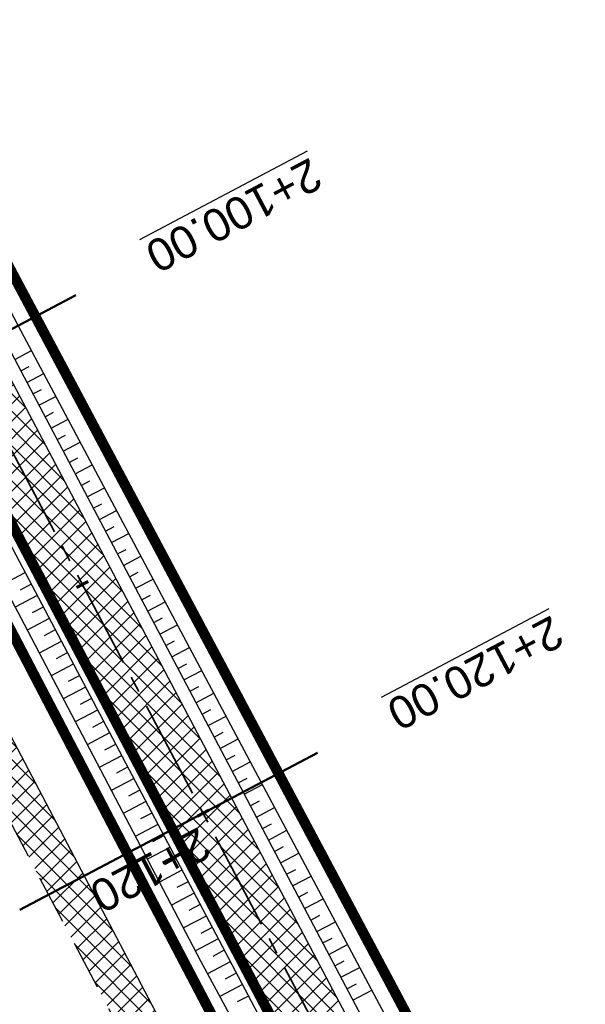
# Model space of a CAD drawing. Header units: metres. Extents: x 7529682 to 7533711, y 5721195 to 5727842.
# Tile 128 of 232: x 7530698 to 7530720, y 5725918 to 5725956. Entities that reach past the tile are written whole.
import ezdxf

# ---------------------------------------------------------------- set-up
doc = ezdxf.new("R2010")
doc.units = ezdxf.units.M
for name, pattern in [('817-dzialki-09-05-04$0$HIDDEN', [0.375, 0.25, -0.125]), ('ACAD_ISO05W100', [33, 24, -3, 0, -3, 0, -3]), ('CENTER2', [28.575000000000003, 19.05, -3.175, 3.175, -3.175]), ('HIDDEN', [9.524999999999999, 6.35, -3.175])]:
    doc.linetypes.add(name, pattern=pattern)
for name, color, linetype in [('C-DROGI-SYTUACJA', 7, 'Continuous'), ('C-DROGI-SYTUACJA-ETYKIETY', 7, 'Continuous'), ('D-hatch-pobocza', 131, 'Continuous'), ('D-pobocza', 60, 'Continuous'), ('D-rowy', 160, 'Continuous'), ('D-skarpa', 2, 'Continuous'), ('D-skarpa-kreskowanie', 2, 'Continuous')]:
    doc.layers.add(name, color=color, linetype=linetype)
for name, color, linetype, lineweight, true_color in [('D-hatch-ciag-pieszo-rowerowy', 7, 'Continuous', 13, 0xff9f80), ('D-LR-etap-III', 7, '817-dzialki-09-05-04$0$HIDDEN', 50, 0x00008f), ('D-przekroje-pop', 7, 'Continuous', 50, 0x000099)]:
    doc.layers.add(name, color=color, linetype=linetype, lineweight=lineweight, true_color=true_color)
for name, color, linetype, lineweight in [('D-krawędzie', 3, 'Continuous', 30), ('D-obrzeża', 2, 'Continuous', 30), ('D-pas-drogowy', 7, 'ACAD_ISO05W100', 50)]:
    doc.layers.add(name, color=color, linetype=linetype, lineweight=lineweight)
doc.layers.add('poprzeczki', color=7, linetype='Continuous', true_color=0x0000c7)
doc.styles.get("Standard").update_dxf_attribs({"font": 'arial.ttf'})
pattern_1 = [(45, (0, 0), (-0.3367596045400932, 0.3367596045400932), []), (135, (0, 0), (-0.3367596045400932, -0.3367596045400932), [])]

# ---------------------------------------------------------------- blocks, each defined once
blk = doc.blocks.new('AeccTickLine')
at = {"color": 0, "linetype": 'ByBlock', "lineweight": -2}
blk.add_line((0, 1), (-3.673819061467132e-16, -1), dxfattribs=at)

msp = doc.modelspace()

# ---------------------------------------------------------------- hatches: boundary and pattern name
at = {"layer": 'D-hatch-ciag-pieszo-rowerowy'}
h = msp.add_hatch(dxfattribs=at)
h.set_pattern_fill('ANSI37', color=256, scale=0.15, style=0)
h.set_pattern_definition(pattern_1)
h.paths.add_polyline_path([(7530714.411684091, 5725910.764586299), (7530696.205942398, 5725945.269212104), (7530692.657486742, 5725952.012780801), (7530691.541264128, 5725951.449744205), (7530695.100067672, 5725944.686510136), (7530713.30630457, 5725910.1809459), (7530731.225186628, 5725876.243669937), (7530749.9411932, 5725840.80064079), (7530759.629252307, 5725822.460878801), (7530760.738189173, 5725823.037785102), (7530751.046456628, 5725841.384501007), (7530732.330539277, 5725876.827361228)])
h.paths.add_polyline_path([(7530713.30630457, 5725910.1809459), (7530695.100067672, 5725944.686510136), (7530691.541264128, 5725951.449744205), (7530690.425041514, 5725950.88670761), (7530693.994192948, 5725944.103808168), (7530712.200589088, 5725909.597942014), (7530730.119780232, 5725875.660080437), (7530748.835751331, 5725840.217118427), (7530758.520315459, 5725821.883972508), (7530759.629252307, 5725822.460878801), (7530749.9411932, 5725840.80064079), (7530731.225186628, 5725876.243669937)])
at = {"layer": 'D-hatch-pobocza'}
h = msp.add_hatch(dxfattribs=at)
h.set_pattern_fill('ANSI37', color=256, scale=0.15, style=0)
h.set_pattern_definition(pattern_1)
h.paths.add_polyline_path([(7530720.98, 5725884.44), (7530708.37, 5725908.34), (7530695.8, 5725932.28), (7530687.36, 5725949.02), (7530675.509999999, 5725970.87), (7530663.29, 5725994.02), (7530649.63, 5726020.19), (7530635.9, 5726046.17), (7530600.685173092, 5726114.059213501), (7530599.742800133, 5726113.514541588), (7530641.555222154, 5726032.007915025), (7530660.960861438, 5725995.070069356), (7530689.128213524, 5725941.540167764), (7530707.335918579, 5725907.031820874), (7530725.255781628, 5725873.092686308), (7530743.969545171, 5725837.653904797), (7530770.526708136, 5725787.119408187), (7530787.864146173, 5725754.266918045), (7530809.812893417, 5725712.701971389), (7530812.027706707, 5725712.540894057), (7530798.84, 5725737.15), (7530787.349999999, 5725758.8), (7530776.05, 5725780.2), (7530760.429999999, 5725809.79), (7530749.219999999, 5725830.63), (7530733.519999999, 5725861.06)])

# ---------------------------------------------------------------- linework, layer by layer
at = {"layer": 'C-DROGI-SYTUACJA', "color": 10, "linetype": 'CENTER2', "lineweight": 35, "ltscale": 0.2}
msp.add_lwpolyline([(7530599.582685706, 5726125.774388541), (7530602.576188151, 5726120.930317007, -0.0171909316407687), (7530605.986847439, 5726114.961735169), (7530626.316062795, 5726076.363847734), (7530641.04139306, 5726048.531791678), (7530649.655960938, 5726031.421108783, 0.005149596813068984), (7530652.491419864, 5726025.930702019), (7530660.958267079, 5726009.942093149, -0.005149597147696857), (7530663.793726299, 5726004.451685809), (7530663.79372622, 5726004.451685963), (7530666.938073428, 5725998.206227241), (7530695.100067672, 5725944.686510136), (7530713.30630457, 5725910.1809459), (7530731.225186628, 5725876.243669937), (7530749.9411932, 5725840.80064079)], format="xyb", dxfattribs=at)
at = {"layer": 'D-krawędzie', "linetype": 'HIDDEN', "ltscale": 0.3, "flags": 128}
msp.add_lwpolyline([(7530572.009999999, 5726166.06), (7530620.380949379, 5726072.761487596), (7530641.555222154, 5726032.007915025), (7530660.960861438, 5725995.070069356), (7530689.128213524, 5725941.540167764), (7530707.335918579, 5725907.031820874), (7530725.255781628, 5725873.092686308), (7530743.969545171, 5725837.653904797), (7530770.526708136, 5725787.119408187), (7530787.864146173, 5725754.266918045), (7530809.897571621, 5725712.541613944), (7530824.739035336, 5725684.389287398), (7530840.856259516, 5725653.693092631), (7530860.675070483, 5725616.154465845), (7530865.283000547, 5725607.394015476), (7530878.050274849, 5725583.079962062), (7530918.171722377, 5725507.178125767), (7530950.162943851, 5725446.305402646), (7530993.419108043, 5725364.264712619), (7531022.766433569, 5725308.719304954), (7531053.80955549, 5725249.872416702), (7531081.165622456, 5725197.874670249), (7531103.902359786, 5725154.540603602), (7531128.123220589, 5725108.448161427), (7531149.3, 5725068.249999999), (7531167.380094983, 5725033.766927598), (7531197.164745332, 5724976.987689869), (7531228.151004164, 5724918.034426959), (7531253.152837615, 5724870.491119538), (7531286.7961686, 5724806.653565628), (7531306.739858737, 5724768.664832), (7531335.094443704, 5724714.652299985), (7531357.3191504, 5724672.438740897), (7531373.644908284, 5724641.454376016), (7531392.161870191, 5724605.998675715), (7531418.480331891, 5724555.852756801), (7531439.726902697, 5724515.582472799), (7531468.399107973, 5724461.077223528), (7531491.782023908, 5724416.527754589), (7531531.990296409, 5724339.832565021), (7531557.226635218, 5724291.658956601), (7531569.851546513, 5724267.577443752), (7531591.375556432, 5724226.547822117), (7531610.003879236, 5724191.103071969), (7531616.882991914, 5724177.998849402), (7531629.984986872, 5724153.025496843), (7531641.006768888, 5724132.021778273), (7531664.906257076, 5724087.616922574), (7531677.64401952, 5724064.785715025), (7531683.112433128, 5724054.988140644), (7531686.752875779, 5724048.180044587), (7531695.447538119, 5724031.696667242), (7531703.748818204, 5724015.917210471), (7531709.214143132, 5724005.513965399), (7531719.388607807, 5723986.14687362), (7531726.295217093, 5723973.000144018), (7531732.740794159, 5723960.735633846), (7531735.13, 5723956.19)], dxfattribs=at)
at = {"layer": 'D-LR-etap-III', "ltscale": 10, "flags": 128}
msp.add_lwpolyline([(7531750.474471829, 5723895.103125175, 0.4, 0.4, 0), (7531750.505, 5723895.13, 0.4, 0.4, 0), (7531682.71, 5724022.92, 0.4, 0.4, 0), (7531619.177023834, 5724147.203692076, 0.4, 0.4, 0), (7531592.308960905, 5724198.48863389, 0.4, 0.4, 0), (7531553.263875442, 5724272.918564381, 0.4, 0.4, 0), (7531504.019999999, 5724366.79, 0.4, 0.4, 0), (7531482.09, 5724407.62, 0.4, 0.4, 0), (7531412.350402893, 5724541.182759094, 0.4, 0.4, 0), (7531388.463669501, 5724586.929768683, 0.4, 0.4, 0), (7531345.12, 5724669.94, 0.4, 0.4, 0), (7531127.66, 5725081.67, 0.4, 0.4, 0), (7531059.253139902, 5725211.040795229, 0.4, 0.4, 0), (7531008.007244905, 5725307.953830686, 0.4, 0.4, 0), (7530964.181635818, 5725390.835555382, 0.4, 0.4, 0), (7530914.557354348, 5725484.683561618, 0.4, 0.4, 0), (7530865.243241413, 5725577.493975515, 0.4, 0.4, 0), (7530840.085257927, 5725624.058651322, 0.4, 0.4, 0), (7530802.559525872, 5725694.924584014, 0.4, 0.4, 0), (7530755.54, 5725787.51, 0.4, 0.4, 0), (7530708.717810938, 5725876.303221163, 0.4, 0.4, 0), (7530695.12, 5725902.09, 0.4, 0.4, 0), (7530642.91397006, 5726001.07839487, 0.4, 0.4, 0), (7530634.934723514, 5726016.146615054, 0.4, 0.4, 0), (7530610.820000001, 5726061.929999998, 0.4, 0.4, 0), (7530610.820000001, 5726061.929999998, 0.4, 0.4, 0), (7530607.21, 5726063.51, 0.4, 0.4, 0), (7530597.42, 5726080.68, 0.4, 0.4, 0), (7530591.16, 5726088.44, 0.4, 0.4, 0), (7530581.28, 5726107.21, 0.4, 0.4, 0), (7530571.29, 5726130.56, 0.4, 0.4, 0), (7530549.554994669, 5726171.527317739, 0.4, 0.4, 0), (7530531.014309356, 5726206.473807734, 0.4, 0.4, 0), (7530516.461208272, 5726236.016618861, 0.4, 0.4, 0), (7530500.798929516, 5726266.141265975, 0.4, 0.4, 0), (7530491.349999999, 5726283.94, 0.4, 0.4, 0), (7530482.4, 5726303.41, 0.4, 0.4, 0), (7530482.4, 5726303.41, 0.4, 0.4, 0), (7530450.41, 5726357.28, 0.4, 0.4, 0), (7530397.759396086, 5726458.499907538, 0.4, 0.4, 0), (7530334.707815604, 5726583.664702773, 0.4, 0.4, 0), (7530303.939274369, 5726645.167943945, 0.4, 0.4, 0), (7530300.509779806, 5726651.777515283, 0.4, 0.4, 0), (7530289.213532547, 5726671.966724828, 0.4, 0.4, 0), (7530281.54, 5726685.57, 0.4, 0.4, 0), (7530261.37085633, 5726724.163374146, 0.4, 0.4, 0), (7530254.03, 5726738.21, 0.4, 0.4, 0), (7530197.219999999, 5726845.06, 0.4, 0.4, 0), (7530194.71, 5726849.15, 0.4, 0.4, 0), (7530195.92, 5726850.75, 0.4, 0.4, 0), (7530170.546669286, 5726892.961489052, 0.4, 0.4, 0), (7530143.174718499, 5726945.065838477, 0.4, 0.4, 0), (7530105.059999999, 5727018.32, 0.4, 0.4, 0), (7530100.059999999, 5727027.16, 0.4, 0.4, 0), (7530062.318670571, 5727099.625398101, 0.4, 0.4, 0), (7530015.378537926, 5727189.420463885, 0.4, 0.4, 0), (7529983.207960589, 5727250.206596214, 0.4, 0.4, 0), (7529953.284293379, 5727306.74720398, 0.4, 0.4, 0), (7529900.67053443, 5727406.15903814, 0.4, 0.4, 0), (7529890.630239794, 5727425.131178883, 0.4, 0.4, 0), (7529875.155383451, 5727454.426350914, 0.4, 0.4, 0), (7529857.560096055, 5727487.787346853, 0.4, 0.4, 0), (7529835.194401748, 5727530.19312405, 0.4, 0.4, 0), (7529811.740544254, 5727574.662079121, 0.4, 0.4, 0), (7529792.101859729, 5727611.922638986, 0.4, 0.4, 0), (7529768.066117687, 5727657.469613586, 0.4, 0.4, 0), (7529755.210566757, 5727682.131373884, 0.4, 0.4, 0), (7529753.309999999, 5727681.13, 0.4, 0.4, 0), (7529739.21, 5727707.77, 0.4, 0.4, 0), (7529735.394745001, 5727711.251990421, 0.4, 0.4, 0), (7529725.42, 5727730.2, 0.4, 0.4, 0), (7529723.55, 5727729.88, 0.4, 0.4, 0), (7529695.566668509, 5727782.932080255, 0.4, 0.4, 0), (7529717.67971874, 5727794.024357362, 0.4, 0.4, 0), (7529736.274870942, 5727758.647400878, 0.4, 0.4, 0), (7529736.274870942, 5727758.647400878, 0.4, 0.4, 0), (7529744.511003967, 5727750.406106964, 0.4, 0.4, 0), (7529744.511003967, 5727750.406106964, 0.4, 0.4, 0), (7529750.282568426, 5727738.549848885, 0.4, 0.4, 0), (7529777.108510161, 5727687.569424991, 0.4, 0.4, 0), (7529796.51537536, 5727651.329932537, 0.4, 0.4, 0), (7529814.937945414, 5727616.793170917, 0.4, 0.4, 0), (7529839.006722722, 5727572.303976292, 0.4, 0.4, 0), (7529860.617626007, 5727532.509108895, 0.4, 0.4, 0), (7529882.348967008, 5727491.504261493, 0.4, 0.4, 0), (7529904.865139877, 5727449.096370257, 0.4, 0.4, 0), (7529920.747384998, 5727418.884773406, 0.4, 0.4, 0), (7529946.676504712, 5727368.547487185, 0.4, 0.4, 0), (7529972.024701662, 5727320.573310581, 0.4, 0.4, 0), (7529987.740014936, 5727290.153392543, 0.4, 0.4, 0), (7529996.497385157, 5727273.661630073, 0.4, 0.4, 0), (7530017.541471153, 5727234.202689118, 0.4, 0.4, 0), (7530033.053657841, 5727204.864166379, 0.4, 0.4, 0), (7530051.622983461, 5727170.222745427, 0.4, 0.4, 0), (7530069.276612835, 5727137.015751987, 0.4, 0.4, 0), (7530089.385386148, 5727097.533639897, 0.4, 0.4, 0), (7530109.712512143, 5727060.746615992, 0.4, 0.4, 0), (7530136.769722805, 5727011.640131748, 0.4, 0.4, 0), (7530162.446686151, 5726962.743777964, 0.4, 0.4, 0), (7530187.674104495, 5726916.992101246, 0.4, 0.4, 0), (7530207.820739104, 5726879.335323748, 0.4, 0.4, 0), (7530230.625609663, 5726834.518686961, 0.4, 0.4, 0), (7530262.288093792, 5726776.61832811, 0.4, 0.4, 0), (7530277.509672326, 5726760.213143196, 0.4, 0.4, 0), (7530286.036865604, 5726744.106684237, 0.4, 0.4, 0), (7530288.097472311, 5726735.884066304, 0.4, 0.4, 0), (7530290.393870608, 5726725.046963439, 0.4, 0.4, 0), (7530296.17664807, 5726713.582980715, 0.4, 0.4, 0), (7530302.726195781, 5726701.18226779, 0.4, 0.4, 0), (7530325.685047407, 5726657.466383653, 0.4, 0.4, 0), (7530343.243978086, 5726623.648592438, 0.4, 0.4, 0), (7530360.229820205, 5726591.746871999, 0.4, 0.4, 0), (7530383.20855044, 5726548.059469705, 0.4, 0.4, 0), (7530406.017875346, 5726503.605514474, 0.4, 0.4, 0), (7530427.464919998, 5726462.620289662, 0.4, 0.4, 0), (7530447.9278544, 5726424.388014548, 0.4, 0.4, 0), (7530471.126878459, 5726379.920667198, 0.4, 0.4, 0), (7530490.501003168, 5726343.033350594, 0.4, 0.4, 0), (7530509.499458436, 5726306.733076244, 0.4, 0.4, 0), (7530529.890269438, 5726267.244072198, 0.4, 0.4, 0), (7530543.852446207, 5726238.990319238, 0.4, 0.4, 0), (7530554.808897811, 5726218.943990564, 0.4, 0.4, 0), (7530559.027108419, 5726212.223286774, 0.4, 0.4, 0), (7530563.060988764, 5726206.409670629, 0.4, 0.4, 0), (7530566.93354971, 5726200.463543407, 0.4, 0.4, 0), (7530569.771022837, 5726194.901501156, 0.4, 0.4, 0), (7530571.47319415, 5726191.282350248, 0.4, 0.4, 0), (7530572.839142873, 5726188.024533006, 0.4, 0.4, 0), (7530575.295071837, 5726182.034664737, 0.4, 0.4, 0), (7530579.736851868, 5726173.306070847, 0.4, 0.4, 0), (7530583.3, 5726167.41, 0.4, 0.4, 0), (7530593.4, 5726163.33, 0.4, 0.4, 0), (7530598.618375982, 5726155.264489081, 0.4, 0.4, 0), (7530608.258304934, 5726140.497132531, 0.4, 0.4, 0), (7530603.269999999, 5726136.83, 0.4, 0.4, 0), (7530606.53, 5726131.84, 0.4, 0.4, 0), (7530604.239057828, 5726124.21679044, 0.4, 0.4, 0), (7530605.847136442, 5726121.630127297, 0.4, 0.4, 0), (7530608.971611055, 5726116.164124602, 0.4, 0.4, 0), (7530618.114293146, 5726097.791111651, 0.4, 0.4, 0), (7530651.213125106, 5726034.959524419, 0.4, 0.4, 0), (7530670.243741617, 5725998.61095082, 0.4, 0.4, 0), (7530698.075474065, 5725945.952624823, 0.4, 0.4, 0), (7530716.505955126, 5725911.3051464, 0.4, 0.4, 0), (7530735.223454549, 5725875.667401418, 0.4, 0.4, 0), (7530752.504235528, 5725842.154920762, 0.4, 0.4, 0), (7530778.310652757, 5725793.501254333, 0.4, 0.4, 0), (7530797.499961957, 5725756.381811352, 0.4, 0.4, 0), (7530812.518974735, 5725728.28874362, 0.4, 0.4, 0), (7530820.039295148, 5725713.160404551, 0.4, 0.4, 0), (7530822.422446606, 5725710.193574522, 0.4, 0.4, 0), (7530833.154893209, 5725688.800634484, 0.4, 0.4, 0), (7530849.629354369, 5725656.158601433, 0.4, 0.4, 0), (7530867.98290276, 5725621.963939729, 0.4, 0.4, 0), (7530872.629809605, 5725612.88760475, 0.4, 0.4, 0), (7530880.354488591, 5725597.594500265, 0.4, 0.4, 0), (7530883.839446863, 5725593.389159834, 0.4, 0.4, 0), (7530891.782113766, 5725587.763349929, 0.4, 0.4, 0), (7530895.038670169, 5725584.280746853, 0.4, 0.4, 0), (7530897.033644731, 5725580.941110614, 0.4, 0.4, 0), (7530900.951646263, 5725579.945856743, 0.4, 0.4, 0), (7530904.80970798, 5725571.977328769, 0.4, 0.4, 0), (7530903.682362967, 5725568.566434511, 0.4, 0.4, 0), (7530908.900614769, 5725558.844845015, 0.4, 0.4, 0), (7530910.252030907, 5725545.671606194, 0.4, 0.4, 0), (7530912.872986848, 5725538.645543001, 0.4, 0.4, 0), (7530945.278171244, 5725478.464284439, 0.4, 0.4, 0), (7530959.692318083, 5725450.24628822, 0.4, 0.4, 0), (7531002.82670893, 5725368.192370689, 0.4, 0.4, 0), (7531044.703532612, 5725290.314293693, 0.4, 0.4, 0), (7531064.098839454, 5725253.212562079, 0.4, 0.4, 0), (7531083.010253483, 5725216.677517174, 0.4, 0.4, 0), (7531113.013137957, 5725158.465613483, 0.4, 0.4, 0), (7531137.364304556, 5725113.07076138, 0.4, 0.4, 0), (7531150.830830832, 5725086.711759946, 0.4, 0.4, 0), (7531159.745663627, 5725076.640848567, 0.4, 0.4, 0), (7531166.309999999, 5725074.58, 0.4, 0.4, 0), (7531172.29, 5725062.58, 0.4, 0.4, 0), (7531170.589828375, 5725055.605912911, 0.4, 0.4, 0), (7531173.732823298, 5725044.080706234, 0.4, 0.4, 0), (7531215.342008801, 5724964.859648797, 0.4, 0.4, 0), (7531238.054496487, 5724921.684649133, 0.4, 0.4, 0), (7531262.389821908, 5724875.282876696, 0.4, 0.4, 0), (7531295.587160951, 5724811.265731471, 0.4, 0.4, 0), (7531348.487908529, 5724712.362812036, 0.4, 0.4, 0), (7531363.740817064, 5724682.68394264, 0.4, 0.4, 0), (7531366.986905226, 5724675.865317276, 0.4, 0.4, 0), (7531382.541261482, 5724646.110625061, 0.4, 0.4, 0), (7531401.299165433, 5724610.874551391, 0.4, 0.4, 0), (7531428.964837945, 5724558.862274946, 0.4, 0.4, 0), (7531449.111202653, 5724520.397801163, 0.4, 0.4, 0), (7531477.292992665, 5724465.831467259, 0.4, 0.4, 0), (7531500.996290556, 5724421.112506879, 0.4, 0.4, 0), (7531512.121834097, 5724400.549045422, 0.4, 0.4, 0), (7531513.78163794, 5724396.757451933, 0.4, 0.4, 0), (7531526.32, 5724379.39, 0.4, 0.4, 0), (7531566.783642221, 5724302.73628205, 0.4, 0.4, 0), (7531578.579156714, 5724282.774819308, 0.4, 0.4, 0), (7531584.232619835, 5724273.111246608, 0.4, 0.4, 0), (7531590.109283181, 5724263.508189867, 0.4, 0.4, 0), (7531593.027899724, 5724258.771479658, 0.4, 0.4, 0), (7531595.711841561, 5724254.226824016, 0.4, 0.4, 0), (7531601.659976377, 5724243.898197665, 0.4, 0.4, 0), (7531606.097733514, 5724235.986407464, 0.4, 0.4, 0), (7531609.382207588, 5724230.799061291, 0.4, 0.4, 0), (7531611.580260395, 5724227.671180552, 0.4, 0.4, 0), (7531612.707802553, 5724225.86410867, 0.4, 0.4, 0), (7531618.665224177, 5724214.480919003, 0.4, 0.4, 0), (7531619.885522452, 5724212.333950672, 0.4, 0.4, 0), (7531620.931818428, 5724210.787064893, 0.4, 0.4, 0), (7531623.518605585, 5724207.111542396, 0.4, 0.4, 0), (7531626.143926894, 5724203.61306897, 0.4, 0.4, 0), (7531632.022984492, 5724196.485954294, 0.4, 0.4, 0), (7531653.949089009, 5724152.617641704, 0.4, 0.4, 0), (7531656.750690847, 5724143.103797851, 0.4, 0.4, 0), (7531659.61440691, 5724133.254504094, 0.4, 0.4, 0), (7531661.627147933, 5724128.646047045, 0.4, 0.4, 0.01093811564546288), (7531674.314987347, 5724101.43546424, 0.4, 0.4, 0), (7531685.137626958, 5724081.408252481, 0.4, 0.4, 0), (7531692.159945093, 5724066.277333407, 0.4, 0.4, 0), (7531699.662164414, 5724051.388120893, 0.4, 0.4, 0), (7531704.480624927, 5724040.808561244, 0.4, 0.4, 0), (7531704.480624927, 5724040.808561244, 0.4, 0.4, 0), (7531704.401251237, 5724037.368913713, 0.4, 0.4, 0), (7531720.383609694, 5724003.441317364, 0.4, 0.4, 0), (7531728.79890528, 5723986.206298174, 0.4, 0.4, 0), (7531733.237926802, 5723977.192631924, 0.4, 0.4, 0), (7531736.750027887, 5723969.505210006, 0.4, 0.4, 0), (7531737.336143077, 5723968.518916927, 0.4, 0.4, 0), (7531738.285051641, 5723967.699360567, 0.4, 0.4, 0), (7531742.180915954, 5723962.346428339, 0.4, 0.4, 0), (7531744.286141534, 5723958.615526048, 0.4, 0.4, 0), (7531755.393260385, 5723944.192617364, 0.4, 0.4, 0), (7531758.69, 5723936.76, 0.4, 0.4, 0), (7531780.08, 5723929.25, 0.4, 0.4, 0), (7531792.611989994, 5723906.337708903, 0.4, 0.4, 0), (7531792.611989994, 5723906.337708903, 0.4, 0.4, 0), (7531756.962094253, 5723883.055323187, 0.4, 0.4, 0), (7531750.46, 5723895.130000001, 0.4, 0.4, 0), (7531750.46, 5723895.130000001, 0, 0, 0)], format="xyseb", dxfattribs=at)
at = {"layer": 'D-obrzeża'}
for points in [[(7530816.719618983, 5725716.018528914), (7530808.344729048, 5725732.528263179, 0.004098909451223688), (7530806.083701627, 5725736.89638252), (7530794.941395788, 5725757.996873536), (7530777.713539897, 5725790.902979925), (7530751.046456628, 5725841.384501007), (7530732.330539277, 5725876.827361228), (7530714.411684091, 5725910.764586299), (7530696.205942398, 5725945.269212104), (7530668.046470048, 5725998.784136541), (7530664.910117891, 5726005.013743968, 0.005149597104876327), (7530662.074668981, 5726010.504156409), (7530653.607852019, 5726026.492780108, -0.005149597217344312), (7530650.772403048, 5726031.983192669), (7530642.15542369, 5726049.098744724), (7530627.426120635, 5726076.938607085), (7530607.072789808, 5726115.582281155, 0.0171909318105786), (7530603.662130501, 5726121.550863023), (7530600.460822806, 5726126.731204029, -0.2231735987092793), (7530600.169674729, 5726129.265560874), (7530602.62444678, 5726136.556380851), (7530601.532376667, 5726138.657784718)], [(7530597.423349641, 5726127.911989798, 0.1239919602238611), (7530598.087196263, 5726125.816569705), (7530601.490245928, 5726120.309770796, -0.0171909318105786), (7530604.900905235, 5726114.341188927), (7530625.206004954, 5726075.789088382), (7530639.927362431, 5726047.964838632), (7530648.539517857, 5726030.859026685, 0.005149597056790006), (7530651.374987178, 5726025.36862485), (7530659.841864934, 5726009.380030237, -0.005149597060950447), (7530662.677334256, 5726003.889628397), (7530665.829676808, 5725997.62831794), (7530693.994192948, 5725944.103808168), (7530712.200589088, 5725909.597942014), (7530730.119780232, 5725875.660080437), (7530748.835751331, 5725840.217118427), (7530775.500859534, 5725789.739336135), (7530792.728626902, 5725756.83339883), (7530803.872935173, 5725735.729115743, -0.004099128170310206), (7530806.134081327, 5725731.360762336), (7530819.007277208, 5725705.983294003)]]:
    msp.add_lwpolyline(points, format="xyb", dxfattribs=at)
at = {"layer": 'D-pas-drogowy', "ltscale": 0.2, "flags": 128}
msp.add_lwpolyline([(7531633.018560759, 5724182.834272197, 0.4, 0.4, 0), (7531617.558899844, 5724211.608162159, 0.4, 0.4, 0), (7531566.783642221, 5724302.73628205, 0.4, 0.4, 0), (7531538.419082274, 5724356.469679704, 0.4, 0.4, 0), (7531526.32, 5724379.39, 0.4, 0.4, 0), (7531516.102085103, 5724393.607319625, 0.4, 0.4, 0.001485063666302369), (7531513.78037409, 5724396.837773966, 0.4, 0.4, 0), (7531501.87, 5724413.41, 0.4, 0.4, 0), (7531474.926107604, 5724464.507896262, 0.4, 0.4, 0), (7531446.200436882, 5724518.992313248, 0.4, 0.4, 0), (7531424.962185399, 5724559.262257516, 0.4, 0.4, 0), (7531398.444460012, 5724609.565801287, 0.4, 0.4, 0), (7531379.647455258, 5724645.216004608, 0.4, 0.4, 0), (7531365.23, 5724672.56, 0.4, 0.4, 0), (7531341.305752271, 5724717.915356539, 0.4, 0.4, 0), (7531312.899996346, 5724771.788898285, 0.4, 0.4, 0), (7531292.590923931, 5724810.306502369, 0.4, 0.4, 0), (7531259.391619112, 5724873.271351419, 0.4, 0.4, 0), (7531233.740401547, 5724921.922582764, 0.4, 0.4, 0), (7531203.072738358, 5724980.092044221, 0.4, 0.4, 0), (7531173.471398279, 5725036.225177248, 0.4, 0.4, 0), (7531168.269999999, 5725046.09, 0.4, 0.4, 0), (7531172.29, 5725062.58, 0.4, 0.4, 0), (7531166.309999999, 5725074.58, 0.4, 0.4, 0), (7531150.32, 5725079.6, 0.4, 0.4, 0), (7531141.5, 5725096.43, 0.4, 0.4, 0), (7531109.311735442, 5725157.814415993, 0.4, 0.4, 0), (7531086.641300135, 5725201.047918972, 0.4, 0.4, 0), (7531059.198258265, 5725253.383662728, 0.4, 0.4, 0), (7531028.206828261, 5725312.48946212, 0.4, 0.4, 0), (7530999.104694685, 5725367.990143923, 0.4, 0.4, 0), (7530956.247527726, 5725449.724815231, 0.4, 0.4, 0), (7530924.397774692, 5725510.463768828, 0.4, 0.4, 0), (7530897.509999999, 5725561.74, 0.4, 0.4, 0), (7530894.46, 5725566.14, 0.4, 0.4, 0), (7530892.16, 5725570.49, 0.4, 0.4, 0), (7530869.362688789, 5725613.307018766, 0.4, 0.4, 0), (7530861.693971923, 5725627.704613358, 0.4, 0.4, 0), (7530852.74, 5725644.52, 0.4, 0.4, 0), (7530831.509999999, 5725684.2, 0.4, 0.4, 0), (7530811.13, 5725722.52, 0.4, 0.4, 0), (7530792.3476413, 5725757.940652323, 0.4, 0.4, 0), (7530768.03, 5725803.8, 0.4, 0.4, 0), (7530748.768542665, 5725840.178507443, 0.4, 0.4, 0), (7530727.7, 5725879.97, 0.4, 0.4, 0), (7530712.0981582, 5725909.54523909, 0.4, 0.4, 0), (7530693.644105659, 5725944.645156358, 0.4, 0.4, 0), (7530665.702224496, 5725997.538976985, 0.4, 0.4, 0), (7530641.759999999, 5726042.88, 0.4, 0.4, 0), (7530616.5, 5726091.48, 0.4, 0.4, 0), (7530604.628439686, 5726114.319880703, 0.4, 0.4, -0.007762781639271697), (7530602.5, 5726118.43, 0.4, 0.4, 0), (7530603.992037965, 5726123.394821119, 0.4, 0.4, 0), (7530606.53, 5726131.84, 0.4, 0.4, 0), (7530603.269999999, 5726136.83, 0.4, 0.4, 0), (7530593.775620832, 5726151.368713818, 0.4, 0.4, 0), (7530590.202637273, 5726156.84001263, 0.4, 0.4, 0), (7530583.3, 5726167.41, 0.4, 0.4, 0), (7530580.578343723, 5726170.427567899, 0.4, 0.4, 0), (7530575.849999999, 5726175.67, 0.4, 0.4, 0), (7530569.009999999, 5726186.66, 0.4, 0.4, 0), (7530562.555322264, 5726199.189409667, 0.4, 0.4, 0), (7530555.67, 5726211.39, 0.4, 0.4, 0), (7530548.29, 5726224.23, 0.4, 0.4, 0), (7530540.58, 5726237.71, 0.4, 0.4, 0), (7530532.679999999, 5726252.65, 0.4, 0.4, 0), (7530524.059999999, 5726269.35, 0.4, 0.4, 0), (7530502.82, 5726309.91, 0.4, 0.4, 0), (7530488.83, 5726336.63, 0.4, 0.4, 0), (7530466.03, 5726380.16, 0.4, 0.4, 0), (7530438.469999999, 5726432.77, 0.4, 0.4, 0), (7530424.53, 5726459.09, 0.4, 0.4, 0), (7530401.63, 5726502.97, 0.4, 0.4, 0), (7530383.38, 5726538.06, 0.4, 0.4, 0), (7530353.969999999, 5726593.52, 0.4, 0.4, 0), (7530338.469999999, 5726622.74, 0.4, 0.4, 0), (7530322.009999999, 5726653.88, 0.4, 0.4, 0), (7530297.54, 5726700.33, 0.4, 0.4, 0), (7530287.38, 5726719.6, 0.4, 0.4, 0), (7530285.94993921, 5726722.315508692, 0.4, 0.4, 0), (7530280.259999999, 5726733.12, 0.4, 0.4, 0), (7530266.73, 5726758.74, 0.4, 0.4, 0), (7530260.42, 5726770.47, 0.4, 0.4, 0), (7530253.25, 5726783.82, 0.4, 0.4, 0), (7530244.95, 5726799.33, 0.4, 0.4, 0), (7530239.389999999, 5726808.49, 0.4, 0.4, 0), (7530238.29, 5726807.9, 0.4, 0.4, 0), (7530218.11, 5726850.67, 0.4, 0.4, 0), (7530175.906646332, 5726928.168028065, 0.4, 0.4, 0), (7530096.679999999, 5727076.15, 0.4, 0.4, 0), (7530094.679999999, 5727079.89, 0.4, 0.4, 0), (7530064.59693469, 5727135.522637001, 0.4, 0.4, 0), (7530046.730970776, 5727168.8921561, 0.4, 0.4, 0), (7530025.803045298, 5727208.461374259, 0.4, 0.4, 0), (7530012.846501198, 5727232.979315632, 0.4, 0.4, 0), (7529994.15, 5727268.45, 0.4, 0.4, 0), (7529981.670868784, 5727291.93018666, 0.4, 0.4, 0), (7529949.889999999, 5727351.73, 0.4, 0.4, 0), (7529924.75, 5727399.03, 0.4, 0.4, 0), (7529915.515824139, 5727417.099754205, 0.4, 0.4, 0), (7529885.83, 5727475.19, 0.4, 0.4, 0), (7529862.559999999, 5727519.97, 0.4, 0.4, 0), (7529852.984923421, 5727538.191086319, 0.4, 0.4, 0), (7529836.513084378, 5727569.51130111, 0.4, 0.4, 0), (7529815.36890814, 5727609.140983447, 0.4, 0.4, 0), (7529792.795203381, 5727651.247499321, 0.4, 0.4, 0), (7529774.199114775, 5727685.858348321, 0.4, 0.4, 0), (7529746.966026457, 5727736.059440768, 0.4, 0.4, 0), (7529733.92, 5727757.62, 0.4, 0.4, 0), (7529708.607472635, 5727806.388536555, 0.4, 0.4, 0), (7529688.491967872, 5727796.344621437, 0.4, 0.4, 0), (7529723.55, 5727729.88, 0.4, 0.4, 0), (7529725.42, 5727730.2, 0.4, 0.4, 0), (7529735.38, 5727711.28, 0.4, 0.4, 0), (7529739.21, 5727707.77, 0.4, 0.4, 0), (7529753.309999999, 5727681.13, 0.4, 0.4, 0), (7529755.178396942, 5727682.114424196, 0.4, 0.4, 0), (7529792.101859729, 5727611.922638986, 0.4, 0.4, 0), (7529811.740544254, 5727574.662079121, 0.4, 0.4, 0), (7529835.194401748, 5727530.19312405, 0.4, 0.4, 0), (7529857.560096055, 5727487.787346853, 0.4, 0.4, 0), (7529875.155383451, 5727454.426350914, 0.4, 0.4, 0), (7529890.630239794, 5727425.131178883, 0.4, 0.4, 0), (7529900.67053443, 5727406.15903814, 0.4, 0.4, 0), (7529953.284293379, 5727306.74720398, 0.4, 0.4, 0), (7529983.207960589, 5727250.206596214, 0.4, 0.4, 0), (7530015.378537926, 5727189.420463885, 0.4, 0.4, 0), (7530062.318670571, 5727099.625398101, 0.4, 0.4, 0), (7530100.059999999, 5727027.16, 0.4, 0.4, 0), (7530105.059999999, 5727018.32, 0.4, 0.4, 0), (7530143.174718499, 5726945.065838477, 0.4, 0.4, 0), (7530170.546669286, 5726892.961489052, 0.4, 0.4, 0), (7530195.92, 5726850.75, 0.4, 0.4, 0), (7530194.71, 5726849.15, 0.4, 0.4, 0), (7530197.219999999, 5726845.06, 0.4, 0.4, 0), (7530254.03, 5726738.21, 0.4, 0.4, 0), (7530261.37085633, 5726724.163374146, 0.4, 0.4, 0), (7530281.54, 5726685.57, 0.4, 0.4, 0), (7530289.213532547, 5726671.966724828, 0.4, 0.4, 0), (7530300.509779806, 5726651.777515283, 0.4, 0.4, 0), (7530303.939274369, 5726645.167943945, 0.4, 0.4, 0), (7530334.707815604, 5726583.664702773, 0.4, 0.4, 0), (7530397.759396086, 5726458.499907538, 0.4, 0.4, 0), (7530450.41, 5726357.28, 0.4, 0.4, 0), (7530482.4, 5726303.41, 0.4, 0.4, 0), (7530483.687990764, 5726301.003383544, 0.4, 0.4, 0), (7530491.349999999, 5726283.94, 0.4, 0.4, 0), (7530512.67, 5726243.78, 0.4, 0.4, 0), (7530529.429999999, 5726209.46, 0.4, 0.4, 0), (7530571.29, 5726130.56, 0.4, 0.4, 0), (7530581.28, 5726107.21, 0.4, 0.4, 0), (7530591.16, 5726088.44, 0.4, 0.4, 0), (7530597.42, 5726080.68, 0.4, 0.4, 0), (7530607.21, 5726063.51, 0.4, 0.4, 0), (7530610.820000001, 5726061.929999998, 0.4, 0.4, 0), (7530634.934723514, 5726016.146615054, 0.4, 0.4, 0), (7530642.91397006, 5726001.07839487, 0.4, 0.4, 0), (7530695.12, 5725902.09, 0.4, 0.4, 0), (7530708.717810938, 5725876.303221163, 0.4, 0.4, 0), (7530755.54, 5725787.51, 0.4, 0.4, 0), (7530802.559525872, 5725694.924584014, 0.4, 0.4, 0), (7530840.085257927, 5725624.058651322, 0.4, 0.4, 0), (7530865.243241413, 5725577.493975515, 0.4, 0.4, 0), (7530914.557354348, 5725484.683561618, 0.4, 0.4, 0), (7530964.181635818, 5725390.835555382, 0.4, 0.4, 0), (7531008.007244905, 5725307.953830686, 0.4, 0.4, 0), (7531059.253139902, 5725211.040795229, 0.4, 0.4, 0), (7531127.66, 5725081.67, 0.4, 0.4, 0), (7531345.12, 5724669.94, 0.4, 0.4, 0), (7531388.463669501, 5724586.929768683, 0.4, 0.4, 0), (7531412.350402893, 5724541.182759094, 0.4, 0.4, 0), (7531482.09, 5724407.62, 0.4, 0.4, 0), (7531504.019999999, 5724366.79, 0.4, 0.4, 0), (7531519.374444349, 5724337.520497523, 0.4, 0.4, 0), (7531563.748815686, 5724252.931583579, 0.4, 0.4, 0), (7531602.175111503, 5724179.681224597, 0.4, 0.4, 0), (7531619.177023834, 5724147.203692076, 0.4, 0.4, 0), (7531625.038493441, 5724135.63500206, 0.4, 0.4, 0), (7531656.796442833, 5724073.31633882, 0.4, 0.4, 0), (7531675.12, 5724037.36, 0.4, 0.4, 0), (7531682.71, 5724022.92, 0.4, 0.4, 0), (7531705.565196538, 5723979.810545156, 0.4, 0.4, 0), (7531736.605941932, 5723921.261514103, 0.4, 0.4, 0), (7531750.46, 5723895.130000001, 0.4, 0.4, 0), (7531740.769999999, 5723886.56, 0.4, 0.4, 0), (7531732.86, 5723885, 0.4, 0.4, 0), (7531722.179999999, 5723887.77, 0.4, 0.4, 0), (7531729.87, 5723862.17, 0.4, 0.4, 0), (7531742.92, 5723861.93, 0.4, 0.4, 0), (7531763.71, 5723859.52, 0.4, 0.4, 0), (7531768.42, 5723854.12, 0.4, 0.4, 0), (7531787.42, 5723817.97, 0.4, 0.4, 0), (7531795.57, 5723809.82, 0.4, 0.4, 0), (7531816.346897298, 5723819.850397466, 0.4, 0.4, 0), (7531816.346897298, 5723819.850397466, 0.4, 0.4, 0), (7531805.059999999, 5723843.23, 0.4, 0.4, 0), (7531803.61, 5723886.23, 0.4, 0.4, 0), (7531803.61, 5723886.23, 0.4, 0.4, 0), (7531780.08, 5723929.25, 0.4, 0.4, 0), (7531758.69, 5723936.76, 0.4, 0.4, 0), (7531749.3590272, 5723946.412126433, 0.4, 0.4, 0), (7531742.71, 5723953.29, 0.4, 0.4, 0), (7531735.177368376, 5723967.877529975, 0.4, 0.4, 0), (7531722.37, 5723992.68, 0.4, 0.4, 0), (7531705.041669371, 5724030.885563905, 0.4, 0.4, 0), (7531699.469999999, 5724043.17, 0.4, 0.4, 0), (7531692.69, 5724058.11, 0.4, 0.4, 0), (7531679.672010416, 5724084.016803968, 0.4, 0.4, 0), (7531674.55, 5724094.21, 0.4, 0.4, 0), (7531666.633166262, 5724114.002855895, 0.4, 0.4, 0), (7531649, 5724153.82, 0.4, 0.4, 0), (7531641.49, 5724149.34, 0.4, 0.4, 0), (7531626.04, 5724179.34, 0.4, 0.4, 0), (7531633.03, 5724182.84, 0, 0, 0)], format="xyseb", dxfattribs=at)
at = {"layer": 'D-pobocza'}
for points in [[(7530817.069429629, 5725716.434027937), (7530808.786858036, 5725732.76176432, 0.004098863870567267), (7530806.525855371, 5725737.129834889), (7530795.383949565, 5725758.229568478), (7530778.156075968, 5725791.135708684), (7530751.488562, 5725841.618045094), (7530732.772680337, 5725877.060837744), (7530714.853835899, 5725910.998042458), (7530696.648292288, 5725945.502292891), (7530668.489828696, 5725999.015300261), (7530665.356674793, 5726005.238566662, 0.005149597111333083), (7530662.521229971, 5726010.728981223), (7530654.054424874, 5726026.717611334, -0.005149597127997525), (7530651.218980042, 5726032.208025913), (7530642.601035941, 5726049.325525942), (7530627.870143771, 5726077.168510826), (7530607.515180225, 5726115.815284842, 0.01719093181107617), (7530604.087467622, 5726121.813709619), (7530600.886159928, 5726126.994050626, -0.0952056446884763), (7530600.550530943, 5726127.875840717)], [(7530602.007271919, 5726118.490346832, -0.01261795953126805), (7530604.458514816, 5726114.108185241), (7530624.761981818, 5726075.559184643), (7530639.481750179, 5726047.738057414), (7530648.092941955, 5726030.634191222, 0.005149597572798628), (7530650.928415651, 5726025.14379095), (7530659.395303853, 5726009.155205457, -0.00514959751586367), (7530662.230777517, 5726003.664805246), (7530665.386318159, 5725997.397154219), (7530693.551843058, 5725943.870727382), (7530711.758370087, 5725909.364613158), (7530729.677628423, 5725875.426624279), (7530748.393610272, 5725839.983641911), (7530775.058323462, 5725789.506607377), (7530792.286073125, 5725756.600703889), (7530803.430782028, 5725735.495662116, -0.004099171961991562), (7530805.691951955, 5725731.127261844), (7530814.620754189, 5725713.525533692)]]:
    msp.add_lwpolyline(points, format="xyb", dxfattribs=at)
msp.add_lwpolyline([(7530798.84, 5725737.15), (7530787.349999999, 5725758.8), (7530776.05, 5725780.2), (7530760.429999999, 5725809.79), (7530749.219999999, 5725830.63), (7530733.519999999, 5725861.06), (7530720.98, 5725884.44), (7530708.37, 5725908.34), (7530695.8, 5725932.28), (7530687.36, 5725949.02), (7530675.509999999, 5725970.87), (7530663.29, 5725994.02), (7530649.63, 5726020.19), (7530635.9, 5726046.17), (7530600.685173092, 5726114.059213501), (7530599.742800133, 5726113.514541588)], dxfattribs=at)
at = {"layer": 'D-przekroje-pop', "extrusion": (0.4666577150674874, -0.8844380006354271, 0), "elevation": -1549984.274792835}
msp.add_lwpolyline([(9332494.1817085, 0), (9332489.1817085, 0), (9332481.1817085, 0)], dxfattribs=at)
at = {"layer": 'D-przekroje-pop', "extrusion": (0.4666577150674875, -0.884438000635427, 0), "elevation": -1549964.274792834}
msp.add_lwpolyline([(9332494.181708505, 0), (9332489.181708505, 0), (9332481.181708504, 0)], dxfattribs=at)
at = {"layer": 'D-rowy', "linetype": 'HIDDEN', "ltscale": 0.1, "const_width": 0.4, "flags": 128}
msp.add_lwpolyline([(7530741.879316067, 5725849.304278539), (7530727.419289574, 5725876.296857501), (7530718.298199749, 5725893.38067943), (7530703.129795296, 5725922.342183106), (7530687.043988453, 5725953.182943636), (7530665.695230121, 5725994.035392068), (7530637.775970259, 5726046.651460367), (7530624.725077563, 5726071.228744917)], dxfattribs=at)
at = {"layer": 'D-skarpa', "linetype": 'Continuous'}
msp.add_lwpolyline([(7530676.997236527, 5725983.945773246), (7530679.329382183, 5725979.522978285), (7530686.42604824, 5725966.307333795), (7530688.770266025, 5725961.89089117), (7530697.2872538, 5725945.837404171), (7530698.144087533, 5725944.226658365), (7530715.608219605, 5725911.395509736), (7530716.929692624, 5725908.912933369), (7530719.269965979, 5725904.494431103), (7530721.599668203, 5725900.070347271), (7530723.966067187, 5725895.665639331), (7530726.301100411, 5725891.244370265), (7530728.578862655, 5725886.792862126), (7530730.652436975, 5725882.909479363, -0.007251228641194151), (7530733.052776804, 5725878.310134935), (7530733.490956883, 5725877.439996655), (7530735.48650947, 5725873.477728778), (7530739.985469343, 5725864.544836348, -0.009505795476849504), (7530747.044949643, 5725851.3097454), (7530748.738959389, 5725847.871175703), (7530749.258122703, 5725846.824127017)], format="xyb", dxfattribs=at)
msp.add_lwpolyline([(7530677.440695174, 5725972.879187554), (7530679.716630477, 5725968.426814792), (7530681.999958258, 5725963.978331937), (7530688.951018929, 5725950.686070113), (7530691.16464655, 5725946.200911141), (7530692.654427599, 5725943.399618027), (7530693.517185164, 5725941.785357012), (7530695.873982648, 5725937.375571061), (7530698.226318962, 5725932.963431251), (7530702.867555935, 5725924.105680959), (7530705.190418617, 5725919.677989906), (7530709.944972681, 5725910.880029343)], dxfattribs=at)
at = {"layer": 'D-skarpa-kreskowanie', "linetype": 'Continuous'}
for p, q in [((7530698.010994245, 5725942.919617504, 107.6125763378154), (7530698.657811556, 5725943.26089896, 107.124997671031)), ((7530698.244323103, 5725942.477398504, 107.6142437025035), (7530698.568475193, 5725942.648431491, 107.3698939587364)), ((7530698.47765196, 5725942.035179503, 107.6159110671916), (7530699.127443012, 5725942.378029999, 107.1260907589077)), ((7530698.710980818, 5725941.592960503, 107.6175784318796), (7530699.036619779, 5725941.764778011, 107.3721078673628)), ((7530698.944309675, 5725941.150741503, 107.6192457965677), (7530699.597074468, 5725941.495161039, 107.1271838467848)), ((7530699.177638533, 5725940.708522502, 107.6209131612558), (7530699.504764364, 5725940.881124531, 107.3743217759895)), ((7530699.41096739, 5725940.266303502, 107.6225805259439), (7530700.066705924, 5725940.612292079, 107.1282769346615)), ((7530699.644296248, 5725939.824084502, 107.624247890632), (7530699.972908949, 5725939.99747105, 107.3765356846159)), ((7530699.877625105, 5725939.381865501, 107.6259152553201), (7530700.536337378, 5725939.729423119, 107.1293700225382)), ((7530700.110953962, 5725938.939646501, 107.6275826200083), (7530700.441053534, 5725939.11381757, 107.3787495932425)), ((7530700.34428282, 5725938.497427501, 107.6292499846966), (7530701.005968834, 5725938.846554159, 107.1304631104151)), ((7530700.577611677, 5725938.0552085, 107.6309173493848), (7530700.909198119, 5725938.230164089, 107.3809635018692)), ((7530700.810940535, 5725937.6129895, 107.632584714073), (7530701.47560029, 5725937.963685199, 107.131556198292)), ((7530701.044269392, 5725937.1707705, 107.6342520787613), (7530701.377342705, 5725937.34651061, 107.3831774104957)), ((7530701.277598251, 5725936.7285515, 107.6359194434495), (7530701.945231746, 5725937.080816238, 107.132649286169)), ((7530701.510927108, 5725936.286332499, 107.6375868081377), (7530701.845487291, 5725936.462857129, 107.3853913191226)), ((7530701.744255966, 5725935.844113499, 107.639254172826), (7530702.414863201, 5725936.197947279, 107.1337423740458)), ((7530701.977584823, 5725935.401894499, 107.6409215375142), (7530702.313631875, 5725935.579203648, 107.3876052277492)), ((7530702.21091368, 5725934.959675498, 107.6425889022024), (7530702.884494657, 5725935.315078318, 107.1348354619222)), ((7530698.403574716, 5725934.675431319, 107.5075023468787), (7530697.552873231, 5725934.226574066, 106.8662333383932)), ((7530702.444242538, 5725934.517456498, 107.6442562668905), (7530702.781776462, 5725934.695550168, 107.3898191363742)), ((7530702.677571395, 5725934.075237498, 107.6459236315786), (7530703.354126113, 5725934.432209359, 107.1359285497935)), ((7530698.636903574, 5725934.233212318, 107.5091697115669), (7530698.212505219, 5725934.009286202, 107.1892531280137)), ((7530698.870232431, 5725933.790993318, 107.5108370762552), (7530698.023340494, 5725933.344146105, 106.8724397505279)), ((7530702.910900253, 5725933.633018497, 107.6475909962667), (7530703.249921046, 5725933.811896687, 107.3920330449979)), ((7530699.103561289, 5725933.348774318, 107.5125044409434), (7530698.680850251, 5725933.125738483, 107.1938597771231)), ((7530703.14422911, 5725933.190799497, 107.6492583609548), (7530703.823757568, 5725933.549340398, 107.1370216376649)), ((7530699.336890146, 5725932.906555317, 107.5141718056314), (7530698.490201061, 5725932.459815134, 106.8759273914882)), ((7530703.377557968, 5725932.748580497, 107.6509257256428), (7530703.718065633, 5725932.928243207, 107.3942469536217)), ((7530703.610886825, 5725932.306361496, 107.6525930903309), (7530704.293389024, 5725932.666471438, 107.1381147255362)), ((7530699.570219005, 5725932.464336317, 107.5158391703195), (7530699.146240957, 5725932.240631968, 107.1962394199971)), ((7530699.803547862, 5725932.022117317, 107.5175065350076), (7530698.954324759, 5725931.574040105, 106.87735194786)), ((7530703.844215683, 5725931.864142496, 107.654260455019), (7530704.186210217, 5725932.044589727, 107.3964608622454)), ((7530704.07754454, 5725931.421923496, 107.6559278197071), (7530704.76302048, 5725931.783602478, 107.1392078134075)), ((7530700.036876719, 5725931.579898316, 107.5191738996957), (7530699.611631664, 5725931.355525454, 107.1986190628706)), ((7530700.270205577, 5725931.137679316, 107.5208412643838), (7530699.418448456, 5725930.688265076, 106.8787765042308)), ((7530704.310873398, 5725930.979704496, 107.6575951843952), (7530704.654354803, 5725931.160936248, 107.3986747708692)), ((7530700.503534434, 5725930.695460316, 107.5225086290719), (7530700.07702237, 5725930.470418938, 107.2009987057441)), ((7530704.544202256, 5725930.537485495, 107.6592625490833), (7530705.232651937, 5725930.900733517, 107.1403009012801)), ((7530700.736863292, 5725930.253241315, 107.52417599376), (7530699.882572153, 5725929.802490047, 106.8802010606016)), ((7530704.777531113, 5725930.095266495, 107.6609299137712), (7530705.122499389, 5725930.277282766, 107.4008886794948)), ((7530705.010859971, 5725929.653047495, 107.6625972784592), (7530705.702283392, 5725930.017864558, 107.1413939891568)), ((7530700.970192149, 5725929.811022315, 107.5258433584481), (7530700.542413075, 5725929.585312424, 107.2033783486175)), ((7530701.203521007, 5725929.368803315, 107.5275107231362), (7530700.346695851, 5725928.916715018, 106.8816256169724)), ((7530705.244188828, 5725929.210828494, 107.6642646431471), (7530705.590643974, 5725929.393629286, 107.403102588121)), ((7530705.477517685, 5725928.768609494, 107.6659320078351), (7530706.171914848, 5725929.134995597, 107.1424870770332)), ((7530701.436849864, 5725928.926584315, 107.5291780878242), (7530701.007803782, 5725928.700205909, 107.2057579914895)), ((7530701.670178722, 5725928.484365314, 107.5308454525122), (7530700.810819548, 5725928.030939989, 106.8830501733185)), ((7530705.710846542, 5725928.326390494, 107.6675993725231), (7530706.058788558, 5725928.509975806, 107.4053164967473)), ((7530701.903507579, 5725928.042146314, 107.5325128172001), (7530701.473194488, 5725927.815099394, 107.2081376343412)), ((7530705.9441754, 5725927.884171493, 107.669266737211), (7530706.641546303, 5725928.252126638, 107.1435801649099)), ((7530702.136836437, 5725927.599927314, 107.5341801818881), (7530701.274943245, 5725927.145164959, 106.8844747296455)), ((7530706.177504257, 5725927.441952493, 107.670934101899), (7530706.526933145, 5725927.626322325, 107.4075304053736)), ((7530706.410833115, 5725926.999733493, 107.6726014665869), (7530707.111177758, 5725927.369257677, 107.1446732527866)), ((7530702.370165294, 5725927.157708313, 107.5358475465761), (7530701.938585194, 5725926.929992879, 107.2105172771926)), ((7530702.603494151, 5725926.715489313, 107.537514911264), (7530701.739066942, 5725926.25938993, 106.8858992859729)), ((7530706.644161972, 5725926.557514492, 107.6742688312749), (7530706.995077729, 5725926.742668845, 107.4097443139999)), ((7530706.87749083, 5725926.115295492, 107.6759361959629), (7530707.580809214, 5725926.486388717, 107.1457663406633)), ((7530702.836823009, 5725926.273270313, 107.539182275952), (7530702.4039759, 5725926.044886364, 107.2128969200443)), ((7530703.070151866, 5725925.831051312, 107.5408496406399), (7530702.203190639, 5725925.373614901, 106.8873238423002)), ((7530707.110819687, 5725925.673076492, 107.677603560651), (7530707.463222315, 5725925.859015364, 107.4119582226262)), ((7530703.303480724, 5725925.388832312, 107.5425170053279), (7530702.869366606, 5725925.159779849, 107.2152765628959)), ((7530707.344148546, 5725925.230857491, 107.679270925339), (7530708.05044067, 5725925.603519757, 107.1468594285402)), ((7530703.536809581, 5725924.946613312, 107.5441843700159), (7530702.667314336, 5725924.487839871, 106.8887483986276)), ((7530707.577477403, 5725924.788638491, 107.6809382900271), (7530707.9313669, 5725924.975361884, 107.4141721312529)), ((7530707.81080626, 5725924.346419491, 107.6826056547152), (7530708.520072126, 5725924.720650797, 107.147952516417)), ((7530703.770138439, 5725924.504394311, 107.5458517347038), (7530703.334772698, 5725924.274681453, 107.2176678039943)), ((7530704.003467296, 5725924.062175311, 107.5475190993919), (7530703.131693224, 5725923.602199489, 106.8903653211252)), ((7530708.044135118, 5725923.904200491, 107.6842730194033), (7530708.399511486, 5725924.091708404, 107.4163860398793)), ((7530708.277463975, 5725923.46198149, 107.6859403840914), (7530708.989703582, 5725923.837781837, 107.1490456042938)), ((7530704.236796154, 5725923.619956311, 107.54918646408), (7530703.800387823, 5725923.389693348, 107.2202166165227)), ((7530704.470125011, 5725923.177737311, 107.5508538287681), (7530703.596265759, 5725922.716661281, 106.8921282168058)), ((7530708.510792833, 5725923.01976249, 107.6876077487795), (7530708.867656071, 5725923.208054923, 107.4185999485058)), ((7530704.70345387, 5725922.73551831, 107.5525211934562), (7530704.266002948, 5725922.504705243, 107.2227654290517)), ((7530708.74412169, 5725922.57754349, 107.6892751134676), (7530709.459335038, 5725922.954912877, 107.1501386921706)), ((7530704.936782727, 5725922.29329931, 107.5541885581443), (7530704.060838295, 5725921.831123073, 106.8938911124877)), ((7530708.977450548, 5725922.135324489, 107.6909424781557), (7530709.335800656, 5725922.324401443, 107.4208138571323)), ((7530705.170111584, 5725921.85108031, 107.5558559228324), (7530704.731618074, 5725921.61971714, 107.2253142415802)), ((7530709.210779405, 5725921.693105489, 107.6926098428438), (7530709.928966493, 5725922.072043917, 107.1512317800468)), ((7530705.403440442, 5725921.408861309, 107.5575232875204), (7530704.52541083, 5725920.945584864, 106.8956540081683)), ((7530709.444108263, 5725921.250886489, 107.6942772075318), (7530709.803945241, 5725921.440747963, 107.4230277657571)), ((7530709.677437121, 5725920.808667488, 107.6959445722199), (7530710.398597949, 5725921.189174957, 107.1523248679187)), ((7530705.636769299, 5725920.966642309, 107.5591906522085), (7530705.197233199, 5725920.734729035, 107.2278630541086)), ((7530705.870098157, 5725920.524423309, 107.5608580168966), (7530704.989983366, 5725920.060046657, 106.8974169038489)), ((7530709.910765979, 5725920.366448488, 107.697611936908), (7530710.272089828, 5725920.557094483, 107.4252416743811)), ((7530706.103427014, 5725920.082204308, 107.5625253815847), (7530705.663221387, 5725919.849937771, 107.2306930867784)), ((7530710.144094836, 5725919.924229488, 107.6992793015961), (7530710.868229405, 5725920.306305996, 107.1534179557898)), ((7530706.336755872, 5725919.639985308, 107.5641927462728), (7530705.460743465, 5725919.177773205, 106.9038440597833)), ((7530710.377423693, 5725919.482010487, 107.7009466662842), (7530710.740234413, 5725919.673441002, 107.4274555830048)), ((7530706.570084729, 5725919.197766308, 107.5658601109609), (7530706.134277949, 5725918.967820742, 107.2373437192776)), ((7530710.610752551, 5725919.039791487, 107.7026140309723), (7530711.337860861, 5725919.423437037, 107.154511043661)), ((7530706.803413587, 5725918.755547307, 107.567527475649), (7530705.936198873, 5725918.297977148, 106.9138105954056)), ((7530710.844081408, 5725918.597572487, 107.7042813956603), (7530711.208378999, 5725918.789787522, 107.4296694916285)), ((7530711.077410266, 5725918.155353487, 107.7059487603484), (7530711.807492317, 5725918.540568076, 107.1556041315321)), ((7530707.036742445, 5725918.313328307, 107.569194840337), (7530706.605334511, 5725918.085703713, 107.2439943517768))]:
    msp.add_line(p, q, dxfattribs=at)

# ---------------------------------------------------------------- block references
at = {"layer": 'poprzeczki', "color": 2, "linetype": 'Continuous', "lineweight": 60, "xscale": 0.25, "yscale": 0.25, "zscale": 0.25, "rotation": 297.8175593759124}
for p in [(7530700.619333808, 5725934.226062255), (7530705.285910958, 5725925.381682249)]:
    msp.add_blockref('AeccTickLine', p, dxfattribs=at)

# ---------------------------------------------------------------- texts
at = {"layer": 'C-DROGI-SYTUACJA-ETYKIETY', "color": 2}
msp.add_text('2+120', height=1.25, rotation=207.8175593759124, dxfattribs=at).set_placement((7530705.129243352, 5725924.875021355))
at = {"layer": 'D-przekroje-pop', "lineweight": 30}
for s, p in [('%%U2+100.00', (7530709.430849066, 5725950.747244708)), ('%%U2+120.00', (7530718.764003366, 5725933.058484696))]:
    msp.add_text(s, height=1.25, rotation=207.8175593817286, dxfattribs=at).set_placement(p)

doc.saveas('drawing.dxf')
